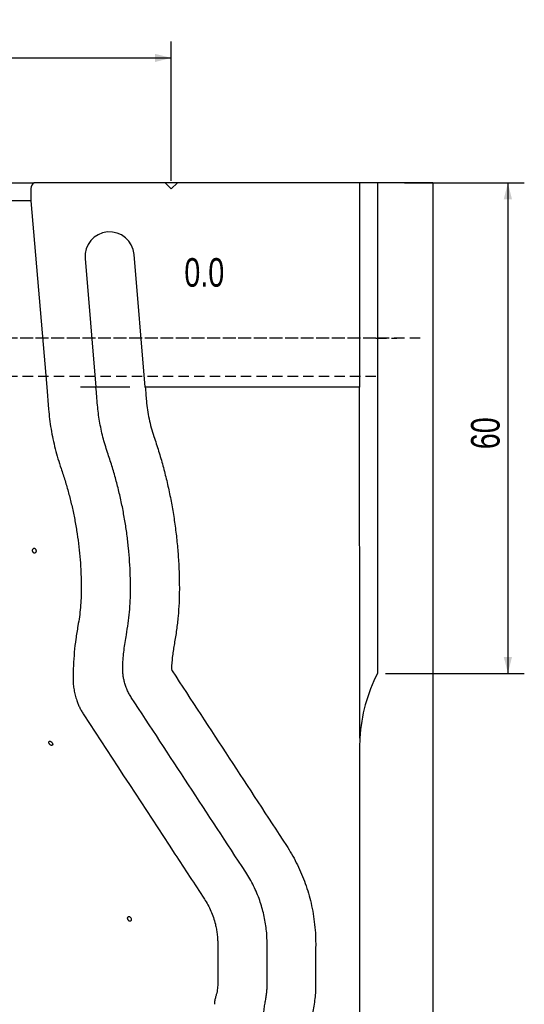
# Model space of a CAD drawing. Header units: millimetres. Extents: x 8 to 862, y 8 to 585.
# Tile 29 of 82: x 129 to 190, y 329 to 450. Entities that reach past the tile are written whole.
import ezdxf

# ---------------------------------------------------------------- set-up
doc = ezdxf.new("R2010")
doc.units = ezdxf.units.MM
doc.linetypes.add('HIDDEN', pattern=[1.905, 1.27, -0.635])
for name, color, linetype in [('DIMENSIONS', 2, 'Continuous'), ('HIDDEN', 3, 'HIDDEN'), ('TEXT', 2, 'Continuous')]:
    doc.layers.add(name, color=color, linetype=linetype)
doc.layers.add('OUTLINE', color=7, linetype='Continuous', lineweight=25)
doc.styles.add('SLDTEXTSTYLE0', font='TXT', dxfattribs={"width": 0.75})
doc.dimstyles.new('SLDDIMSTYLE2', dxfattribs={"dimtxt": 3.5, "dimasz": 2, "dimexe": 0, "dimexo": 0.0625, "dimgap": 0.875, "dimtad": 1, "dimrnd": 1e-09, "dimzin": 12, "dimdsep": 46, "dimtxsty": 'SLDTEXTSTYLE0', "dimsah": 1, "dimcen": 0.09, "dimadec": 0, "dimazin": 3, "dimtfac": 1, "dimtofl": 0, "dimtmove": 0, "dimatfit": 3, "dimfxl": 0, "dimfrac": 2, "dimtolj": 1, "dimtzin": 12, "dimarcsym": 0})

# ---------------------------------------------------------------- blocks, each defined once
blk = doc.blocks.new('_D_52')
at = {"layer": 'DIMENSIONS'}
for p, q in [((87.36, 430.08), (87.36, 447.11)), ((147.36, 430.08), (147.36, 447.11)), ((87.36, 445.11), (147.36, 445.11))]:
    blk.add_line(p, q, dxfattribs=at)
for points in [[(87.36, 445.11), (89.36, 444.61), (89.36, 445.61)], [(147.36, 445.11), (145.36, 445.61), (145.36, 444.61)]]:
    blk.add_solid(points, dxfattribs=at)
at = {"layer": 'DIMENSIONS', "char_height": 3.5, "attachment_point": 1, "style": 'SLDTEXTSTYLE0'}
for s, insert in [('%%c', (112.13, 449.62)), ('60', (117.41, 449.68))]:
    blk.add_mtext(s, dxfattribs=dict(at, insert=insert))
blk = doc.blocks.new('_D_55')
at = {"layer": 'DIMENSIONS'}
for p, q in [((175.87, 429.83), (190.49, 429.83)), ((188.49, 429.83), (188.49, 369.83)), ((173.54, 369.83), (190.49, 369.83))]:
    blk.add_line(p, q, dxfattribs=at)
for points in [[(188.49, 429.83), (187.99, 427.83), (188.99, 427.83)], [(188.49, 369.83), (188.99, 371.83), (187.99, 371.83)]]:
    blk.add_solid(points, dxfattribs=at)
at = {"layer": 'DIMENSIONS', "insert": (183.98, 397.25), "char_height": 3.5, "attachment_point": 1, "rotation": 90, "style": 'SLDTEXTSTYLE0'}
blk.add_mtext('60', dxfattribs=at)

msp = doc.modelspace()

# ---------------------------------------------------------------- linework, layer by layer
at = {"layer": 'HIDDEN'}
for p, q in [((177.77281, 410.83342), (117.35918, 410.83342)), ((172.37018, 410.83342), (127.35918, 410.83342)), ((172.37018, 410.83342), (174.92786, 410.83342)), ((177.77281, 410.83342), (174.92305, 410.83342)), ((172.37018, 406.13342), (127.35918, 406.13342))]:
    msp.add_line(p, q, dxfattribs=at)
at = {"layer": 'OUTLINE'}
for p, q in [((104.11376, 429.83342), (130.6046, 429.83342)), ((130.20918, 429.14326), (130.20918, 427.64876)), ((146.60918, 429.83342), (130.6046, 429.83342)), ((147.35918, 429.08342), (146.60918, 429.83342)), ((148.10918, 429.83342), (146.60918, 429.83342)), ((148.10918, 429.83342), (147.35918, 429.08342)), ((170.35918, 429.83342), (148.10918, 429.83342)), ((170.35918, 429.83342), (170.35918, 404.83342)), ((172.543, 429.83342), (170.35918, 429.83342)), ((172.543, 429.83342), (172.543, 369.83342)), ((179.33425, 429.83342), (172.543, 429.83342)), ((179.33425, 429.83342), (179.33425, 173.08726)), ((130.20918, 427.64876), (104.50918, 427.64876)), ((130.20918, 427.64876), (132.13283, 404.83342)), ((136.82635, 420.58136), (138.15412, 404.83342)), ((144.17541, 404.83342), (142.80514, 421.08547)), ((132.13283, 404.83342), (132.35918, 402.14876)), ((142.30714, 404.83342), (136.25548, 404.83342)), ((170.35918, 404.83342), (144.17541, 404.83342)), ((170.39394, 361.92446), (170.35918, 360.74586)), ((170.35918, 360.74586), (170.35918, 242.17482)), ((153.03396, 336.75441), (153.03394, 331.85461)), ((152.8036, 330.35448), (152.77214, 330.25448))]:
    msp.add_line(p, q, dxfattribs=at)
for centre, radius, start, end in [((131.00918, 429.14326), 0.8, 120.3796612, 180), ((139.81574, 420.83342), 3, 4.8194221, 184.8194221), ((190.35918, 360.74586), 20, 152.9750733, 176.6216001)]:
    msp.add_arc(centre, radius, start, end, dxfattribs=at)
for centre, major_axis, ratio, start_param, end_param in [((-9147.15815, 306.46034), (-3138.37424, 34551.57481), 0.266856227, 4.690937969, 4.691001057), ((9446.07608, 306.46034), (-3138.37424, 34551.57481), 0.266856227, 1.543715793, 1.543764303), ((-12409.0284, 306.46034), (0, 34561.72333), 0.363970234, 4.713993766, 4.715235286), ((11253.79778, 306.46034), (-24020.84896, 34157.89932), 0.219304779, 1.415937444, 1.416555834), ((-10882.71135, 306.46034), (-24020.84896, 34157.89932), 0.219304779, 4.560503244, 4.561121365), ((-9101.71416, 306.46034), (0, 34561.72333), 0.267949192, 4.713123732, 4.713265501), ((9425.78252, 306.46034), (0, 34561.72333), 0.267949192, 1.569919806, 1.570061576)]:
    msp.add_ellipse(centre, major_axis=major_axis, ratio=ratio, start_param=start_param, end_param=end_param, dxfattribs=at)
for points, knots in [([(139.5679, 396.85255), (139.46462, 397.16352), (139.25803, 397.78559), (138.99696, 398.73373), (138.77072, 399.69582), (138.58509, 400.67175), (138.4362, 401.65927), (138.3718, 402.3218), (138.33961, 402.65299)], [0, 0, 0, 0, 0.165360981, 0.330791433, 0.496153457, 0.664078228, 0.83207531, 1, 1, 1, 1]), ([(144.31549, 403.15684), (144.35268, 402.78988), (144.42705, 402.05595), (144.62611, 400.96113), (144.88456, 399.87287), (145.11542, 399.16018), (145.23084, 398.80384)], [0, 0, 0, 0, 0.248074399, 0.49614994, 0.748075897, 1, 1, 1, 1]), ([(132.35918, 402.14876), (132.39844, 401.74099), (132.47696, 400.92528), (132.65817, 399.70925), (132.88629, 398.49488), (133.16784, 397.28524), (133.49728, 396.08092), (133.75889, 395.29091), (133.88967, 394.89599)], [0, 0, 0, 0, 0.165360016, 0.330790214, 0.496150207, 0.664075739, 0.832074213, 1, 1, 1, 1]), ([(145.23084, 398.80384), (145.42819, 398.2116), (145.82304, 397.02666), (146.34124, 395.22546), (146.80476, 393.40917), (147.20754, 391.57885), (147.55367, 389.71988), (147.84004, 387.83298), (148.0653, 385.91942), (148.22506, 383.99885), (148.32501, 382.07451), (148.33681, 380.79049), (148.34272, 380.14876)], [0, 0, 0, 0, 0.098562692, 0.197204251, 0.295872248, 0.394513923, 0.493076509, 0.594403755, 0.695817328, 0.797259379, 0.898672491, 1, 1, 1, 1]), ([(142.37565, 380.14876), (142.37001, 380.70779), (142.35874, 381.82632), (142.27213, 383.50263), (142.13478, 385.17577), (141.94189, 386.84306), (141.69263, 388.5181), (141.38458, 390.19936), (141.01698, 391.88539), (140.59183, 393.55823), (140.1149, 395.21679), (139.75018, 396.30745), (139.5679, 396.85255)], [0, 0, 0, 0, 0.098561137, 0.197201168, 0.295867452, 0.394507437, 0.493068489, 0.594397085, 0.695812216, 0.797256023, 0.898671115, 1, 1, 1, 1]), ([(133.88967, 394.89599), (134.05446, 394.40171), (134.38416, 393.41284), (134.81341, 391.90885), (135.19431, 390.39214), (135.52374, 388.85311), (135.80117, 387.29342), (136.0249, 385.71441), (136.1933, 384.12852), (136.29551, 382.6708), (136.34996, 381.34383), (136.35604, 380.54721), (136.35908, 380.14876)], [0, 0, 0, 0, 0.1040533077, 0.2081688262, 0.3122845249, 0.4163379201, 0.5224456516, 0.6286184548, 0.7347917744, 0.8408991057, 0.9204216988, 1, 1, 1, 1]), ([(130.83153, 384.84729), (130.82564, 384.88065), (130.81385, 384.94737), (130.76827, 385.0342), (130.70782, 385.09849), (130.63705, 385.13284), (130.56445, 385.13339), (130.49804, 385.10009), (130.44544, 385.03668), (130.41266, 384.95035), (130.4035, 384.85083), (130.41906, 384.74936), (130.45755, 384.65736), (130.51454, 384.5852), (130.58349, 384.54099), (130.65655, 384.52973), (130.72542, 384.55265), (130.78251, 384.6072), (130.82104, 384.68717), (130.83626, 384.77182), (130.83284, 384.8263), (130.83153, 384.84729)], [0, 0, 0, 0, 0.053685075, 0.107370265, 0.161057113, 0.214745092, 0.268433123, 0.322120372, 0.375809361, 0.429495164, 0.48318321, 0.536868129, 0.590557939, 0.644250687, 0.697943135, 0.751629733, 0.805311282, 0.858993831, 0.912683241, 0.966376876, 1, 1, 1, 1]), ([(136.35908, 380.14876), (136.35422, 379.77255), (136.34449, 379.02015), (136.26429, 377.8909), (136.13984, 376.76252), (136.01275, 376.01455), (135.94921, 375.64056)], [0, 0, 0, 0, 0.248970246, 0.497941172, 0.748970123, 1, 1, 1, 1]), ([(141.8702, 374.55507), (141.9482, 375.01531), (142.10419, 375.93578), (142.25822, 377.33193), (142.35806, 378.73687), (142.36978, 379.67813), (142.37565, 380.14876)], [0, 0, 0, 0, 0.248970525, 0.497939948, 0.748970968, 1, 1, 1, 1]), ([(148.34272, 380.14876), (148.33521, 379.59225), (148.3202, 378.47925), (148.20065, 376.80886), (148.01568, 375.13978), (147.82713, 374.03343), (147.73285, 373.48025)], [0, 0, 0, 0, 0.2489709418, 0.4979425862, 0.7489712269, 1, 1, 1, 1]), ([(135.94921, 375.64056), (135.8584, 375.10645), (135.67679, 374.03822), (135.49713, 372.41793), (135.38035, 370.78739), (135.36611, 369.69497), (135.35899, 369.14876)], [0, 0, 0, 0, 0.248970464, 0.497941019, 0.748970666, 1, 1, 1, 1]), ([(141.42562, 370.79017), (141.44559, 371.10505), (141.48551, 371.73482), (141.5838, 372.67764), (141.7078, 373.6187), (141.81607, 374.24295), (141.8702, 374.55507)], [0, 0, 0, 0, 0.249499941, 0.498999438, 0.749499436, 1, 1, 1, 1]), ([(147.73285, 373.48025), (147.68939, 373.23121), (147.60245, 372.73313), (147.50232, 371.98024), (147.42254, 371.2239), (147.3899, 370.71731), (147.37358, 370.46401)], [0, 0, 0, 0, 0.249500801, 0.498999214, 0.749500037, 1, 1, 1, 1]), ([(142.4737, 366.89107), (142.37965, 367.0426), (142.19155, 367.34565), (141.95576, 367.83229), (141.75702, 368.34024), (141.60801, 368.84557), (141.5043, 369.33749), (141.44046, 369.8156), (141.40978, 370.30095), (141.42034, 370.6271), (141.42562, 370.79017)], [0, 0, 0, 0, 0.130267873, 0.260537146, 0.394535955, 0.528534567, 0.645079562, 0.761622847, 0.880811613, 1, 1, 1, 1]), ([(147.37358, 370.46401), (147.37423, 370.42228), (147.3758, 370.32197), (147.41624, 370.21606), (147.45247, 370.15826), (147.45771, 370.1499)], [0, 0, 0, 0, 0.378607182, 0.910064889, 1, 1, 1, 1]), ([(135.35899, 369.14876), (135.36433, 368.92719), (135.37502, 368.48405), (135.46154, 367.81752), (135.60147, 367.1541), (135.78058, 366.56391), (135.97734, 366.05206), (136.17775, 365.61285), (136.40374, 365.18331), (136.57674, 364.90825), (136.66324, 364.77071)], [0, 0, 0, 0, 0.143476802, 0.286954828, 0.434594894, 0.582236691, 0.685911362, 0.789584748, 0.89479225, 1, 1, 1, 1]), ([(136.66324, 364.77071), (140.37556, 359.09314), (145.28902, 351.57856), (150.20248, 344.06397), (151.40362, 342.22696)], [0, 0, 0, 0, 0.755540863, 1, 1, 1, 1]), ([(132.85652, 361.10079), (132.86125, 361.12282), (132.87072, 361.16688), (132.85011, 361.25086), (132.80598, 361.33657), (132.74091, 361.41612), (132.66284, 361.47991), (132.58033, 361.52076), (132.50265, 361.53401), (132.43846, 361.51819), (132.39499, 361.47515), (132.37723, 361.40981), (132.38732, 361.3296), (132.42425, 361.24357), (132.48393, 361.16143), (132.55956, 361.09242), (132.6424, 361.04436), (132.72303, 361.02244), (132.79181, 361.02937), (132.83655, 361.05878), (132.85098, 361.08913), (132.85652, 361.10079)], [0, 0, 0, 0, 0.053779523, 0.107558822, 0.161372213, 0.215176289, 0.268918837, 0.322593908, 0.376219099, 0.429818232, 0.483418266, 0.537044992, 0.590720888, 0.644466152, 0.69826626, 0.752081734, 0.805840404, 0.859495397, 0.913053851, 0.966585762, 1, 1, 1, 1]), ([(161.42184, 348.7773), (161.63777, 348.43498), (162.0698, 347.75008), (162.64461, 346.67952), (163.16876, 345.5708), (163.63283, 344.42273), (164.0352, 343.23932), (164.37619, 342.01136), (164.64999, 340.74179), (164.85028, 339.42741), (164.9768, 338.09666), (164.99242, 337.20182), (165.00023, 336.75441)], [0, 0, 0, 0, 0.095436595, 0.190946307, 0.286382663, 0.384576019, 0.482848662, 0.58104194, 0.685008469, 0.788974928, 0.894487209, 1, 1, 1, 1]), ([(159.06814, 336.75441), (159.0633, 337.0505), (159.05363, 337.64291), (158.97681, 338.52867), (158.85355, 339.41751), (158.6776, 340.30641), (158.44956, 341.19222), (158.16655, 342.07876), (157.82658, 342.96198), (157.42492, 343.84147), (156.97203, 344.7016), (156.6254, 345.25239), (156.45208, 345.52779)], [0, 0, 0, 0, 0.0956770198, 0.1914274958, 0.2871046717, 0.3855602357, 0.4840963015, 0.5825522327, 0.6861490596, 0.7897461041, 0.8948731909, 1, 1, 1, 1]), ([(151.40362, 342.22696), (151.5496, 341.99149), (151.84157, 341.52055), (152.20699, 340.76401), (152.51444, 339.97418), (152.73077, 339.23419), (152.87504, 338.56409), (152.96583, 337.96752), (153.02321, 337.36356), (153.03038, 336.95746), (153.03396, 336.75441)], [0, 0, 0, 0, 0.143481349, 0.286962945, 0.434608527, 0.582254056, 0.68592418, 0.78959421, 0.894796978, 1, 1, 1, 1]), ([(142.44179, 339.59061), (142.45198, 339.61608), (142.47237, 339.667), (142.47083, 339.76471), (142.44489, 339.86519), (142.39481, 339.9594), (142.32716, 340.035), (142.25081, 340.08279), (142.1756, 340.09798), (142.10978, 340.08053), (142.05941, 340.03321), (142.02907, 339.96052), (142.02224, 339.86903), (142.0406, 339.76822), (142.08285, 339.67018), (142.14412, 339.58743), (142.21682, 339.53013), (142.29245, 339.50419), (142.3623, 339.51177), (142.41279, 339.5447), (142.43388, 339.57809), (142.44179, 339.59061)], [0, 0, 0, 0, 0.054240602, 0.108453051, 0.163381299, 0.21884194, 0.274040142, 0.328171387, 0.380930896, 0.432767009, 0.484614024, 0.537359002, 0.591415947, 0.646547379, 0.702019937, 0.757019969, 0.811054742, 0.864096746, 0.916471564, 0.968681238, 1, 1, 1, 1]), ([(153.03394, 331.85461), (153.03123, 331.72911), (153.0258, 331.47813), (152.98104, 331.10099), (152.91108, 330.72465), (152.83942, 330.47787), (152.8036, 330.35448)], [0, 0, 0, 0, 0.247082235, 0.494164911, 0.747082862, 1, 1, 1, 1]), ([(158.8174, 329.50865), (158.85608, 329.70068), (158.93346, 330.08475), (159.01021, 330.66988), (159.06014, 331.2602), (159.06618, 331.65647), (159.0692, 331.85461)], [0, 0, 0, 0, 0.248561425, 0.497123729, 0.748562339, 1, 1, 1, 1]), ([(164.99917, 331.85461), (164.99452, 331.55349), (164.98522, 330.95127), (164.90929, 330.04721), (164.79138, 329.14413), (164.67096, 328.54689), (164.61075, 328.24826)], [0, 0, 0, 0, 0.248563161, 0.497125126, 0.748562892, 1, 1, 1, 1]), ([(152.77214, 330.25448), (152.73234, 330.10885), (152.65179, 329.81415), (152.63993, 329.50884), (152.63394, 329.35441)], [0, 0, 0, 0, 0.494175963, 1, 1, 1, 1]), ([(158.66987, 328.13439), (158.67597, 328.36408), (158.68824, 328.82612), (158.77418, 329.28027), (158.8174, 329.50865)], [0, 0, 0, 0, 0.497125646, 1, 1, 1, 1])]:
    msp.add_open_spline(points, degree=3, knots=knots, dxfattribs=at)

# ---------------------------------------------------------------- texts
at = {"layer": 'TEXT', "insert": (148.95082, 420.62468), "char_height": 3.5, "attachment_point": 1, "style": 'SLDTEXTSTYLE0'}
msp.add_mtext('0.0', dxfattribs=at)

# ---------------------------------------------------------------- dimensions: what is measured, and where the dimension line sits
at = {"layer": 'DIMENSIONS'}
dim = msp.add_linear_dim(base=(147.35918, 445.11318), p1=(87.35918, 429.08342), p2=(147.35918, 429.08342), text='%%c<>', dimstyle='SLDDIMSTYLE2', dxfattribs=at)
dim.commit()
dim.dimension.update_dxf_attribs({"geometry": '_D_52', "text_midpoint": (117.35918, 445.11318), "dimtype": 160})
dim = msp.add_linear_dim(base=(188.49354, 369.83342), p1=(174.86876, 429.83342), p2=(172.543, 369.83342), angle=90, dimstyle='SLDDIMSTYLE2', dxfattribs=at)
dim.commit()
dim.dimension.update_dxf_attribs({"geometry": '_D_55', "text_midpoint": (188.49354, 399.83342), "dimtype": 160})

doc.saveas('drawing.dxf')
